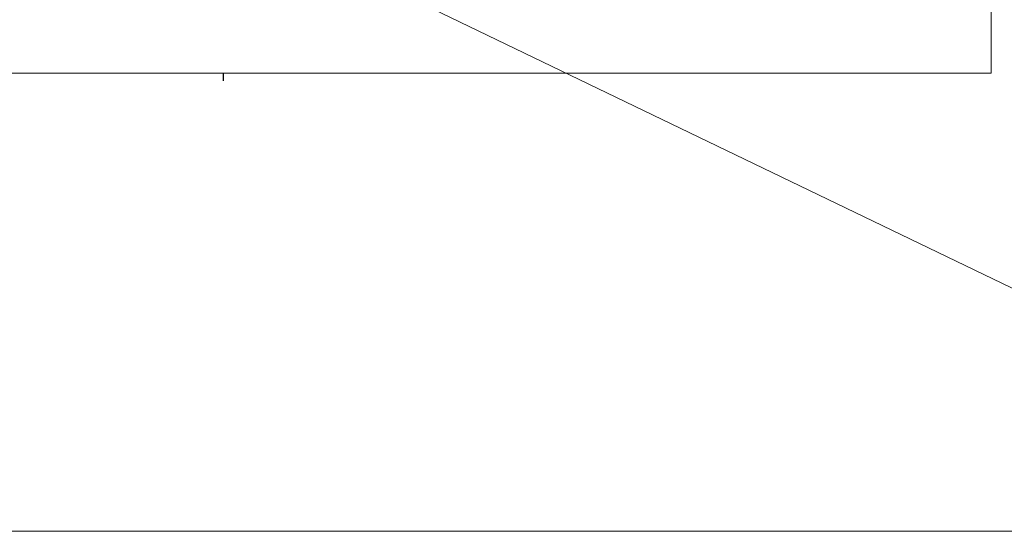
# Model space of a CAD drawing. Header units: millimetres. Extents: x -82287 to 177822, y -399756 to 0.
# Tile 90 of 228: x 88246 to 91762, y -211682 to -209853. Entities that reach past the tile are written whole.
import ezdxf
from ezdxf.enums import TextEntityAlignment as Align

# ---------------------------------------------------------------- set-up
doc = ezdxf.new("R2010")
doc.units = ezdxf.units.MM
doc.header["$MEASUREMENT"] = 0
doc.layers.add('FL_XREF', color=252, linetype='Continuous')
for name, color, linetype, lineweight in [('SUŁOSZOWA - PB 21 03$0$!! 0_Opis_pom', 251, 'Continuous', 0), ('SUŁOSZOWA - PB 21 03$0$!! 1  WYDZIELENIE PPOŻ', 251, 'Continuous', 0), ('SUŁOSZOWA - PB 21 03$0$!! 1_OPIS POM NOWE', 251, 'Continuous', 0)]:
    doc.layers.add(name, color=color, linetype=linetype, lineweight=lineweight)
doc.layers.add('SUŁOSZOWA - PB 21 03$0$!! 0_ramki', color=251, linetype='Continuous', lineweight=0, plot=False)
doc.styles.add('SUŁOSZOWA - PB 21 03$0$ARIAL', font='tahoma.ttf')

# ---------------------------------------------------------------- blocks, each defined once
blk = doc.blocks.new('SUŁOSZOWA - PB 21 03')
blk.add_lwpolyline([(88910.75785, -210097.45169), (88910.75785, -210124.26695)])
at = {"layer": 'SUŁOSZOWA - PB 21 03$0$!! 0_ramki'}
for p, q in [((91652.24166, -207854.77203), (91652.24166, -210097.45169)), ((91652.24166, -210097.45169), (84736.10139, -210097.45169))]:
    blk.add_line(p, q, dxfattribs=at)
at = {"layer": 'SUŁOSZOWA - PB 21 03$0$!! 1  WYDZIELENIE PPOŻ'}
blk.add_lwpolyline([(83291.15646, -206794.53666), (93529.09696, -206794.53666), (93529.09696, -211735.13382), (83291.15646, -211735.13382)], close=True, dxfattribs=at)
blk.add_lwpolyline([(93529.09696, -211735.13382), (83291.15646, -206794.53666)], dxfattribs=at)
at = {"layer": 'SUŁOSZOWA - PB 21 03$0$!! 0_Opis_pom', "ltscale": 0.7, "style": 'SUŁOSZOWA - PB 21 03$0$ARIAL'}
for tag, p in [('B0,19', (52679.2094, -194257.55204)), ('B2,14', (73874.0461, -194402.0887)), ('B1,21', (60405.50261, -194427.18207)), ('B2,11', (73069.01144, -194438.89383)), ('B2,12', (73342.49259, -194413.89249)), ('B2,16', (75195.07765, -194441.83446)), ('B0,15', (51514.15008, -194461.8073)), ('B0,18', (52071.43815, -194478.40179)), ('A1,1', (58808.06672, -194460.94161)), ('A1,16', (59129.54925, -194448.08429)), ('B1/17', (59524.53699, -194450.37428)), ('B1,18', (59715.51745, -194473.87108)), ('B1,19', (59914.81903, -194448.15658)), ('1,22', (60947.33929, -194456.1144)), ('1,23', (61575.22173, -194450.37428)), ('B2,17', (75506.7465, -194471.3759)), ('B2,19.1', (76701.67035, -194466.03695)), ('B3,7', (87459.81312, -194465.07097)), ('B3,3', (88235.73906, -194465.79732)), ('B3,8', (90006.66539, -194478.47972)), ('A0,6', (49094.40602, -194505.72387)), ('B1,20', (60198.53687, -194490.17374)), ('A2,5', (72452.45009, -194505.90583)), ('B2,10', (72728.63362, -194489.37283)), ('B2,13', (73649.91716, -194500.01242)), ('B2,15', (74566.38885, -194487.81114)), ('B3,6', (86826.65132, -194483.15512)), ('A0,5', (49399.71914, -194533.19455)), ('A0,4', (49692.81919, -194517.93289)), ('A0,3', (49906.53818, -194524.03766)), ('B0,20', (53125.45224, -194527.8835)), ('B0,21', (53847.26622, -194535.08002)), ('B0,22', (54187.56644, -194519.04308)), ('A1,6', (58565.96262, -194514.50753)), ('B1,1', (61908.24378, -194515.48656)), ('B1,3', (62229.35503, -194604.49851)), ('B2,18', (75922.43604, -194612.23635)), ('B2,19', (77152.69039, -194617.53776)), ('A3,4', (85509.27934, -194642.47136)), ('B0,24B', (54824.42896, -194684.26784)), ('B0,13', (50367.63944, -194706.5583)), ('B0,16', (51457.40872, -194704.43091)), ('B0,17', (51897.58569, -194706.77195)), ('B1,4', (63476.45184, -194691.11207)), ('A2,4', (71695.75649, -194707.44268)), ('B0,23', (54542.05776, -194742.93939)), ('A1,5', (58149.22649, -194724.80163)), ('A1,2', (58744.42262, -194746.622)), ('B1,2D', (60756.29674, -194750.92727)), ('A2.1', (72371.45884, -194731.56251)), ('B0,14', (50962.60809, -194789.06568)), ('A1,15', (59129.54925, -194780.73348)), ('B1,4', (63483.03852, -194791.04365)), ('A3.1', (86079.08704, -194786.62422)), ('A0,2', (49295.91259, -194810.95246)), ('B0,7', (52851.95551, -194845.56115)), ('B1,2B', (62374.83512, -194841.86715)), ('B2.7', (74548.27897, -194836.12781)), ('B3,2', (89035.72921, -194837.99287)), ('B0,8', (51561.38742, -194890.27848)), ('B1,2A', (61803.35407, -194869.27513)), ('A3.2', (86016.50296, -195004.88875)), ('A0,1', (49914.27925, -195025.82804)), ('A1,3', (58810.05243, -195008.83917)), ('A0,10', (49695.87246, -195042.9259)), ('B0,17', (51225.06492, -195049.74007)), ('B0,6', (52110.41055, -195069.39267)), ('B1,8', (61403.63433, -195071.25189)), ('A2.2', (72371.45884, -195070.78713)), ('B2.2', (74976.1855, -195068.47988)), ('A0,7', (49042.50308, -195082.6056)), ('B3,11', (88623.94853, -195099.23575)), ('B3,4', (87612.56208, -195132.78192)), ('B3,5', (86839.47632, -195174.05241)), ('B0,12', (50313.60595, -195207.52936)), ('B0,11', (50726.178, -195219.06638)), ('B0,24A', (54359.17011, -195245.97867)), ('A1,4', (58093.66276, -195250.96213)), ('B1,6', (63686.26823, -195231.3997)), ('B3,10', (89778.42161, -195220.68871)), ('A0,11', (49643.96951, -195271.84772)), ('B0,10', (51476.34179, -195259.44699)), ('B1,14', (59332.54805, -195280.73534)), ('B3,9', (90479.74099, -195260.18621)), ('A0,8', (49042.50308, -195293.21363)), ('B0,9', (51798.4912, -195291.17482)), ('B0,3', (52068.59538, -195319.60465)), ('B1,13', (60186.62513, -195314.46953)), ('B1,10', (60892.94126, -195319.45825)), ('B1,5', (63419.22943, -195317.21026)), ('A2.3', (71832.37045, -195318.78232)), ('B2,9', (73175.51251, -195317.21162)), ('B2,4', (74493.5947, -195318.7733)), ('B2,3', (74674.2815, -195319.28036)), ('B2,21', (75970.16114, -195290.81005)), ('A3,3', (85569.83931, -195318.78232)), ('B1,9', (61058.12383, -195344.48743)), ('B2,8', (73894.209, -195338.18956)), ('B2.1', (75304.74121, -195348.36327)), ('B2,20', (77211.021, -195343.82367)), ('B3,1', (88723.65615, -195329.98594)), ('B0,2', (52227.2348, -195357.98297)), ('B1,2C', (61827.40698, -195369.02625)), ('B1,7', (62134.52151, -195372.05069)), ('A0,9', (49001.50444, -195413.15723)), ('B0,1', (53061.17304, -195403.85659)), ('A0,12', (49689.76592, -195485.50737)), ('B0,4', (52224.78303, -195500.96352)), ('B1,11', (61050.00078, -195512.89565)), ('B2,5', (74686.48999, -195507.24036)), ('B0,5', (52066.14362, -195556.83806)), ('B1,12', (60864.00751, -195544.00738)), ('B2,6', (74499.29165, -195549.55175)), ('C2,2', (74812.78942, -195865.8959)), ('C1,3', (61091.58871, -195973.27844)), ('C0,2A', (52278.30875, -196050.48297)), ('C0,1', (52808.36775, -196132.34208)), ('C1,2', (61690.27405, -196439.72387)), ('C1,1', (62060.59754, -196465.28533)), ('C3,1', (88979.71614, -196545.67785)), ('C0,2B', (53028.88223, -196668.8019)), ('C1,4', (61008.68123, -196686.32122)), ('C2,1', (75334.65984, -196786.2197)), ('C2,3', (74834.65119, -196933.26657)), ('C1,5', (61062.7252, -196991.42453)), ('C1,10', (62127.38542, -196998.81344)), ('C1,9', (62147.33751, -197289.53424)), ('C0,3', (52181.98562, -197341.92176)), ('C1,6', (61131.41824, -197329.69535)), ('C0,4', (52345.96562, -197596.60561)), ('D1,1', (73931.12245, -197584.03121)), ('D0,18', (60296.49264, -197617.95269)), ('C2,4', (75243.70451, -197663.89)), ('D0,7', (59141.53804, -197722.84718)), ('D0,17', (60701.16801, -197741.44864)), ('C1,7', (61222.2575, -197737.18052)), ('D1,4', (73157.19908, -197744.29721)), ('D0,3', (59562.25866, -197751.14316)), ('D1,6', (72757.78643, -197751.22612)), ('D0,6', (58741.71849, -197802.61699)), ('D0,10', (58357.73602, -197820.93991)), ('D,09', (59195.67196, -197881.51243)), ('C0,5', (52269.72696, -197902.4362)), ('C0,6', (52872.93793, -197917.07354)), ('D0,2', (59943.06082, -197917.06725)), ('D1,3', (73475.28953, -197924.29875)), ('D0,16', (60721.3534, -197935.2949)), ('D0,8', (59058.9008, -197963.64925)), ('D0,5', (59448.52586, -197969.8061)), ('C2,5', (74555.08284, -197988.7886)), ('D1,5', (73291.61607, -197999.29956)), ('D0,4', (59655.02693, -198042.2589)), ('D0,15', (60692.12223, -198127.4643)), ('D0,1', (59931.33074, -198173.12806)), ('D1,2', (73578.07819, -198172.30068)), ('D0,11', (58161.27105, -198211.45823)), ('D0,12', (58250.99458, -198537.17631)), ('D0,13', (58250.99458, -198764.99605)), ('D0,14', (59130.08589, -198795.3373)), ('D1,7', (71854.87376, -198786.88467)), ('D1,8', (71715.35366, -199212.44512))]:
    blk.add_attdef(tag, text='', height=11.968, dxfattribs=at).set_placement(p, align=Align.MIDDLE_CENTER)
at = {"layer": 'SUŁOSZOWA - PB 21 03$0$!! 1_OPIS POM NOWE', "style": 'SUŁOSZOWA - PB 21 03$0$ARIAL'}
for tag, p in [('C1.7A', (61271.6179, -197538.30303)), ('C2.5B', (74970.66097, -197546.70728)), ('C2,5C', (74903.71123, -197659.13664)), ('C2.4', (75374.07862, -197726.11453)), ('C1.7C', (61260.26049, -197811.38428)), ('C1.8B', (61588.27341, -197817.62151)), ('C1.8A', (61884.42005, -197818.94854)), ('D1,2B', (74322.25834, -197791.43247)), ('C1.7B', (61322.12354, -197933.89849)), ('C2,5A', (74943.41937, -197993.49482)), ('E1.2', (62164.78326, -198139.98688)), ('E1.5E', (62692.10372, -198153.27854)), ('D1,2C', (73419.9359, -198156.57844)), ('E2.9', (75361.45041, -198161.88904)), ('E2.7', (76022.45692, -198162.26272)), ('E3.1', (88990.58975, -198158.87886)), ('E1.1', (61330.46191, -198191.9806)), ('E1.5D', (62993.60773, -198185.416)), ('D1,2A', (74280.17915, -198172.30068)), ('E1.5C', (63016.9343, -198246.3437)), ('E1.5B', (63264.15117, -198307.8661)), ('E3.2', (88781.41347, -198385.24275)), ('E1.6', (61022.6264, -198421.00827)), ('E2.2', (74782.75417, -198427.85813)), ('E2.8', (75757.29014, -198437.09188)), ('E2.6', (76531.8031, -198444.40756)), ('E3.4', (89392.22607, -198450.03942)), ('E1.5A', (63049.47589, -198456.39852)), ('E1.5F', (62736.15118, -198589.14592)), ('E1.5G', (62892.39981, -198586.12622)), ('E1,4', (61888.25021, -198652.6996)), ('E2.1', (75803.99631, -198697.05773)), ('E1.5L', (63297.7633, -198733.65678)), ('E1.3', (61058.5992, -198806.28147)), ('E1.5H', (62893.53005, -198830.01758)), ('E2,3', (74778.52304, -198843.9541)), ('E3.3', (89150.95684, -198867.32581)), ('E1.5K', (63266.15427, -198904.67789)), ('E1.5I', (62723.74907, -199005.87002)), ('E2.4', (75135.87669, -199083.20857)), ('E2.5', (76615.04061, -199164.91143)), ('E1.5J', (63204.25187, -199215.697))]:
    blk.add_attdef(tag, text='', height=11.968, dxfattribs=at).set_placement(p, align=Align.MIDDLE_CENTER)

msp = doc.modelspace()

# ---------------------------------------------------------------- block references
at = {"layer": 'FL_XREF'}
msp.add_blockref('SUŁOSZOWA - PB 21 03', (62.3, 52.9), dxfattribs=at)

doc.saveas('drawing.dxf')
